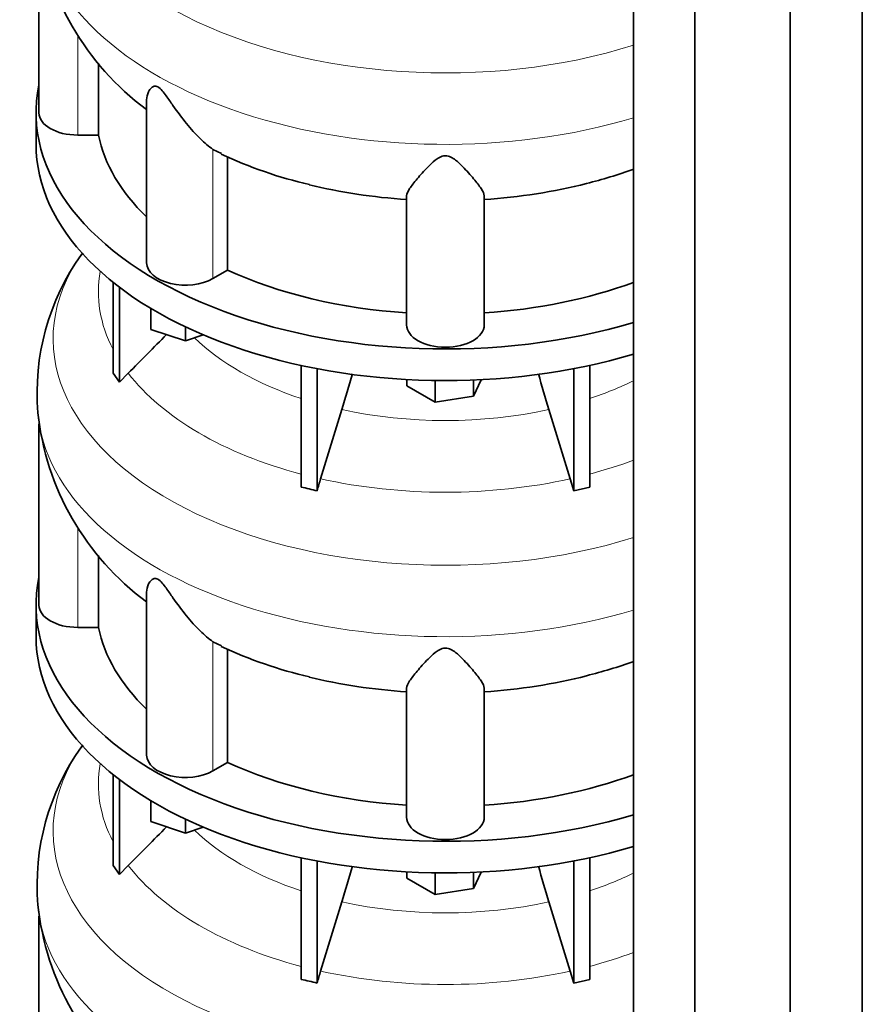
# Model space of a CAD drawing. Header units: millimetres. Extents: x 402 to 1276, y -1884 to 1700.
# Tile 8 of 23: x 979 to 1272, y -1456 to -1113. Entities that reach past the tile are written whole.
import ezdxf

# ---------------------------------------------------------------- set-up
doc = ezdxf.new("R2010")
doc.units = ezdxf.units.MM
doc.layers.add('MID_344-4', color=7, linetype='Continuous')
doc.layers.add('VSI344_DIFFUSORE', color=7, linetype='Continuous')

# ---------------------------------------------------------------- blocks, each defined once
blk = doc.blocks.new('SE4')
at = {"layer": 'MID_344-4', "color": 7, "linetype": 'Continuous', "lineweight": 35}
for p, q in [((1272.05, -1537.85), (1272.05, -826.83)), ((1246.99, -1557.05), (1246.99, -845.79)), ((1192.45, -850.11), (1192.45, -1561.45)), ((1213.73, -1571.52), (1213.73, -860.26))]:
    blk.add_line(p, q, dxfattribs=at)
at = {"layer": 'VSI344_DIFFUSORE', "color": 7, "linetype": 'Continuous', "lineweight": 35}
for p, q in [((985.43, -1082.52), (985.43, -1145.62)), ((1006.18, -1153.42), (1006.18, -1128.39)), ((1022.92, -1141.13), (1022.92, -1197.88)), ((984.43, -1145.62), (984.43, -1156.65)), ((1006.18, -1153.42), (998.93, -1153.42)), ((1048.93, -1159.86), (1045.96, -1158.4)), ((1051.09, -1200.43), (1051.09, -1160.93)), ((1113.43, -1219.52), (1113.43, -1174.53)), ((1140.43, -1219.52), (1140.43, -1174.53)), ((1051.09, -1200.43), (1045.96, -1203.39)), ((1011.22, -1236.3), (1011.22, -1204.67)), ((1013.51, -1239.5), (1013.51, -1206.46)), ((1024.42, -1221.07), (1024.42, -1213.79)), ((1036.42, -1225.07), (1036.42, -1220.19)), ((1036.42, -1225.07), (1024.42, -1221.07)), ((1042.65, -1222.99), (1036.42, -1225.07)), ((1076.7, -1275.98), (1076.7, -1233.64)), ((1177.15, -1275.98), (1177.15, -1233.64)), ((1011.22, -1236.3), (1013.51, -1239.5)), ((1013.51, -1239.5), (1016.51, -1236.33)), ((1082.25, -1277.31), (1082.25, -1234.77)), ((1171.61, -1277.31), (1171.61, -1234.77)), ((1113.54, -1240.78), (1113.54, -1238.55)), ((1123.34, -1246.44), (1113.54, -1240.78)), ((1123.34, -1246.44), (1123.34, -1238.89)), ((1139.4, -1238.6), (1136.72, -1244.37)), ((1136.72, -1244.37), (1136.72, -1238.72)), ((1136.72, -1244.37), (1123.34, -1246.44)), ((1090.91, -1249.01), (1083.49, -1273.12)), ((985.43, -1253.98), (985.43, -1317.09)), ((1170.37, -1273.12), (1171.61, -1277.31)), ((1171.61, -1277.31), (1177.15, -1275.98)), ((1006.18, -1324.88), (1006.18, -1299.85)), ((1022.92, -1312.59), (1022.92, -1369.34)), ((984.43, -1317.09), (984.43, -1328.11)), ((1006.18, -1324.88), (998.93, -1324.88)), ((1048.93, -1331.33), (1045.96, -1329.86)), ((1051.09, -1371.89), (1051.09, -1332.4)), ((1113.43, -1390.99), (1113.43, -1346)), ((1140.43, -1390.99), (1140.43, -1346)), ((1051.09, -1371.89), (1045.96, -1374.85)), ((1011.22, -1407.76), (1011.22, -1376.13)), ((1013.51, -1410.96), (1013.51, -1377.92)), ((1024.42, -1392.53), (1024.42, -1385.26)), ((1036.42, -1396.53), (1036.42, -1391.66)), ((1036.42, -1396.53), (1024.42, -1392.53)), ((1042.65, -1394.45), (1036.42, -1396.53)), ((1076.7, -1447.45), (1076.7, -1405.1)), ((1177.15, -1447.45), (1177.15, -1405.1)), ((1011.22, -1407.76), (1013.51, -1410.96)), ((1013.51, -1410.96), (1016.51, -1407.79)), ((1082.25, -1448.77), (1082.25, -1406.23)), ((1171.61, -1448.77), (1171.61, -1406.23)), ((1113.54, -1412.25), (1113.54, -1410.02)), ((1123.34, -1417.9), (1113.54, -1412.25)), ((1123.34, -1417.9), (1123.34, -1410.36)), ((1139.4, -1410.07), (1136.72, -1415.83)), ((1136.72, -1415.83), (1136.72, -1410.19)), ((1136.72, -1415.83), (1123.34, -1417.9)), ((1090.91, -1420.47), (1083.49, -1444.58)), ((985.43, -1425.45), (985.43, -1488.55)), ((1170.37, -1444.58), (1171.61, -1448.77)), ((1171.61, -1448.77), (1177.15, -1447.45))]:
    blk.add_line(p, q, dxfattribs=at)
at = {"layer": 'VSI344_DIFFUSORE', "color": 4, "linetype": 'Continuous', "lineweight": 9}
for p, q in [((998.93, -1153.42), (998.93, -1118.55)), ((1045.96, -1203.39), (1045.96, -1158.4)), ((998.93, -1324.88), (998.93, -1290.02)), ((1045.96, -1374.85), (1045.96, -1329.86))]:
    blk.add_line(p, q, dxfattribs=at)
at = {"layer": 'VSI344_DIFFUSORE', "color": 7, "linetype": 'Continuous', "lineweight": 35}
for centre, radius, start, end in [((1078.85, -1068.58), 94.33, 186.1118, 233.5589), ((1115.57, -1016.71), 158.1, 245.0383, 256.8504), ((1140.75, -1024.15), 150.28, 283.5637, 290.1324), ((1067.89, -1243.23), 83.12, 144.4914, 184.743), ((1096.91, -1263.02), 118.19, 144.4833, 144.9147), ((665.22, -1118.08), 445.37, 342.904, 344.5738), ((1588.64, -1118.08), 445.37, 195.4274, 197.096), ((1078.85, -1240.05), 94.33, 186.1118, 233.5589), ((1285.31, -1335.24), 211.17, 162.8912, 164.0764), ((1046.3, -1415.37), 142.66, 75.4059, 77.6951), ((1115.57, -1188.18), 158.1, 245.0383, 256.8504), ((1140.75, -1195.61), 150.28, 283.5637, 290.1324), ((1067.89, -1414.69), 83.12, 144.4914, 184.743), ((1096.91, -1434.48), 118.19, 144.4833, 144.9147), ((665.22, -1289.54), 445.37, 342.904, 344.5738), ((1588.64, -1289.54), 445.37, 195.4274, 197.096), ((1078.85, -1411.51), 94.33, 186.1118, 233.5589), ((1285.31, -1506.71), 211.17, 162.8912, 164.0764), ((1046.3, -1586.83), 142.66, 75.4059, 77.6951)]:
    blk.add_arc(centre, radius, start, end, dxfattribs=at)
at = {"layer": 'VSI344_DIFFUSORE', "color": 4, "linetype": 'Continuous', "lineweight": 9}
for centre, major_axis, start_param, end_param in [((1126.93, -1052.91), (136.58, 0), 2.761579, 5.212737), ((1126.93, -1074.58), (-142.13, 0), 0.049211, 2.049895), ((1126.93, -1224.37), (136.58, 0), 2.761579, 5.212737), ((1126.93, -1208.05), (120.79, 0), 3.038624, 3.432735), ((1126.93, -1194.28), (-101.4, 0), 0.532702, 1.052595), ((1126.93, -1208.05), (-120.79, 0), 0.417538, 1.141984), ((1126.93, -1194.28), (101.4, 0), -1.052595, -0.868255), ((1126.93, -1246.05), (-142.13, 0), 0.049211, 2.049895), ((1126.93, -1194.28), (-101.4, 0), 1.207688, 1.933905), ((1126.93, -1208.05), (120.79, 0), -1.141984, -0.997489), ((1126.93, -1208.05), (-120.79, 0), 1.202936, 1.938657), ((1126.93, -1395.83), (136.58, 0), 2.761579, 5.212737), ((1126.93, -1379.51), (120.79, 0), 3.038624, 3.432735), ((1126.93, -1365.75), (-101.4, 0), 0.532702, 1.052595), ((1126.93, -1379.51), (-120.79, 0), 0.417538, 1.141984), ((1126.93, -1365.75), (101.4, 0), -1.052595, -0.868255), ((1126.93, -1417.51), (-142.13, 0), 0.049211, 2.049895), ((1126.93, -1365.75), (-101.4, 0), 1.207688, 1.933905), ((1126.93, -1379.51), (120.79, 0), -1.141984, -0.997489), ((1126.93, -1379.51), (-120.79, 0), 1.202936, 1.938657)]:
    blk.add_ellipse(centre, major_axis=major_axis, ratio=0.57735, start_param=start_param, end_param=end_param, dxfattribs=at)
at = {"layer": 'VSI344_DIFFUSORE', "color": 7, "linetype": 'Continuous', "lineweight": 35}
for centre, major_axis, start_param, end_param in [((1126.93, -1145.62), (142.5, 0), 3.023053, 5.190143), ((998.93, -1145.62), (13.5, 0), 3.141604, 4.712389), ((1126.93, -1145.62), (-121.5, 0), 0.111341, 0.543224), ((1126.93, -1156.65), (142.5, 0), 3.141593, 5.190143), ((1126.93, -1106.13), (-121.5, 0), 1.169839, 1.459455), ((1126.93, -1106.13), (121.5, 0), 4.82373, 5.128464), ((1036.42, -1197.88), (13.5, 0), 3.141581, 5.497787), ((1126.93, -1145.62), (-121.5, 0), 0.896739, 1.459455), ((1126.93, -1145.62), (121.5, 0), 4.82373, 5.281941), ((1126.93, -1219.52), (13.5, 0), 3.141593, 6.283185), ((1126.93, -1317.09), (142.5, 0), 3.023053, 5.190143), ((998.93, -1317.09), (13.5, 0), 3.141604, 4.712389), ((1126.93, -1317.09), (-121.5, 0), 0.111341, 0.543224), ((1126.93, -1328.11), (142.5, 0), 3.141593, 5.190143), ((1126.93, -1277.59), (-121.5, 0), 1.169839, 1.459455), ((1126.93, -1277.59), (121.5, 0), 4.82373, 5.128464), ((1036.42, -1369.34), (13.5, 0), 3.141581, 5.497787), ((1126.93, -1317.09), (-121.5, 0), 0.896739, 1.459455), ((1126.93, -1317.09), (121.5, 0), 4.82373, 5.281941), ((1126.93, -1390.99), (13.5, 0), 3.141593, 6.283185)]:
    blk.add_ellipse(centre, major_axis=major_axis, ratio=0.57735, start_param=start_param, end_param=end_param, dxfattribs=at)
for points, knots in [([(1045.96, -1158.4), (1044.59, -1157.42), (1043.08, -1156.14), (1039.95, -1153.07), (1038.34, -1151.3), (1035.2, -1147.45), (1033.65, -1145.35), (1031.29, -1141.99), (1030.5, -1140.83), (1029.24, -1139.11), (1028.81, -1138.53), (1027.86, -1137.43), (1027.32, -1136.91), (1026.3, -1136.36), (1025.86, -1136.34), (1025.18, -1136.51), (1024.91, -1136.68), (1024.2, -1137.27), (1023.87, -1137.78), (1023.14, -1139.21), (1022.92, -1140.19), (1022.92, -1141.14)], [0, 0, 0, 0, 0.125, 0.125, 0.25, 0.25, 0.375, 0.375, 0.4375, 0.4375, 0.46875, 0.46875, 0.5, 0.5, 0.53125, 0.53125, 0.5625, 0.5625, 0.625, 0.625, 0.7387976, 0.7387976, 0.7387976, 0.7387976]), ([(1140.43, -1174.53), (1140.43, -1173.88), (1140.03, -1173.06), (1138.71, -1171.05), (1137.8, -1169.88), (1135.64, -1167.3), (1134.39, -1165.88), (1132.15, -1163.61), (1131.35, -1162.83), (1129.95, -1161.74), (1129.44, -1161.39), (1128.26, -1160.8), (1127.56, -1160.58), (1126.11, -1160.62), (1125.43, -1160.87), (1124.29, -1161.47), (1123.79, -1161.82), (1122.4, -1162.92), (1121.62, -1163.69), (1119.43, -1165.92), (1118.17, -1167.36), (1116.02, -1169.92), (1115.13, -1171.07), (1113.83, -1173.05), (1113.43, -1173.89), (1113.43, -1174.53)], [0, 0, 0, 0, 0.125, 0.125, 0.25, 0.25, 0.375, 0.375, 0.4375, 0.4375, 0.46875, 0.46875, 0.5, 0.5, 0.53125, 0.53125, 0.5625, 0.5625, 0.625, 0.625, 0.75, 0.75, 0.875, 0.875, 1, 1, 1, 1]), ([(1045.96, -1329.86), (1044.59, -1328.89), (1043.08, -1327.6), (1039.95, -1324.53), (1038.34, -1322.76), (1035.2, -1318.91), (1033.65, -1316.82), (1031.29, -1313.45), (1030.5, -1312.3), (1029.24, -1310.57), (1028.81, -1309.99), (1027.86, -1308.9), (1027.32, -1308.38), (1026.3, -1307.82), (1025.86, -1307.8), (1025.18, -1307.97), (1024.91, -1308.14), (1024.2, -1308.74), (1023.87, -1309.24), (1023.14, -1310.67), (1022.92, -1311.65), (1022.92, -1312.6)], [0, 0, 0, 0, 0.125, 0.125, 0.25, 0.25, 0.375, 0.375, 0.4375, 0.4375, 0.46875, 0.46875, 0.5, 0.5, 0.53125, 0.53125, 0.5625, 0.5625, 0.625, 0.625, 0.7387976, 0.7387976, 0.7387976, 0.7387976]), ([(1140.43, -1346), (1140.43, -1345.35), (1140.03, -1344.52), (1138.71, -1342.52), (1137.8, -1341.35), (1135.64, -1338.77), (1134.39, -1337.34), (1132.15, -1335.08), (1131.35, -1334.3), (1129.95, -1333.21), (1129.44, -1332.85), (1128.26, -1332.27), (1127.56, -1332.05), (1126.11, -1332.08), (1125.43, -1332.33), (1124.29, -1332.93), (1123.79, -1333.29), (1122.4, -1334.39), (1121.62, -1335.15), (1119.43, -1337.39), (1118.17, -1338.82), (1116.02, -1341.39), (1115.13, -1342.53), (1113.83, -1344.51), (1113.43, -1345.35), (1113.43, -1346)], [0, 0, 0, 0, 0.125, 0.125, 0.25, 0.25, 0.375, 0.375, 0.4375, 0.4375, 0.46875, 0.46875, 0.5, 0.5, 0.53125, 0.53125, 0.5625, 0.5625, 0.625, 0.625, 0.75, 0.75, 0.875, 0.875, 1, 1, 1, 1])]:
    blk.add_open_spline(points, degree=3, knots=knots, dxfattribs=at)
for points in [[(1016.51, -1236.33), (1020.96, -1231.84), (1025.41, -1227.36), (1029.86, -1222.88)], [(1162.94, -1249.01), (1165.42, -1257.04), (1167.89, -1265.08), (1170.37, -1273.12)], [(1016.51, -1407.79), (1020.96, -1403.31), (1025.41, -1398.83), (1029.86, -1394.35)], [(1162.94, -1420.47), (1165.42, -1428.51), (1167.89, -1436.55), (1170.37, -1444.58)]]:
    blk.add_open_spline(points, degree=3, dxfattribs=at)

msp = doc.modelspace()

# ---------------------------------------------------------------- block references
msp.add_blockref('SE4', (0, 0))

doc.saveas('drawing.dxf')
